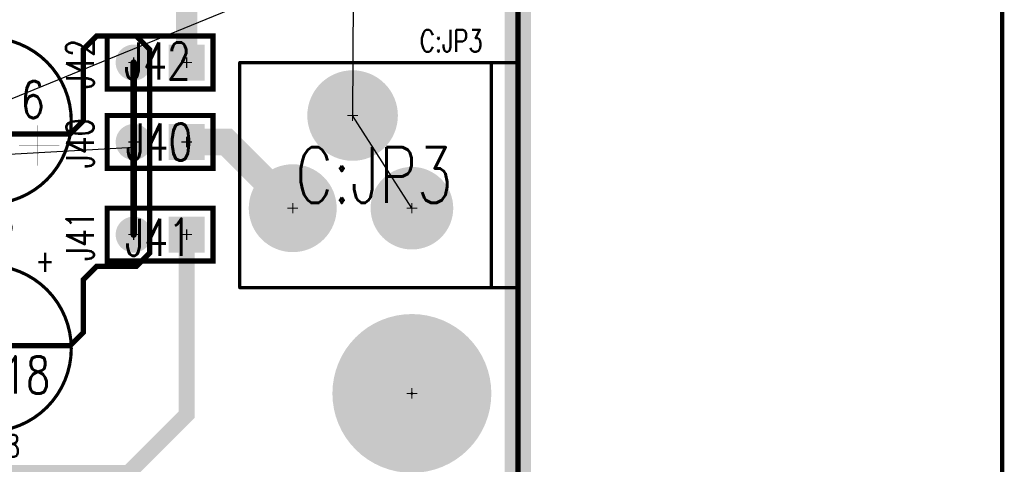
# Model space of a CAD drawing. Extents: x -7.2 to 18.3, y -5.6 to 10.9.
# Tile 94 of 112: x 10 to 11.8, y -0.1 to 0.7. Entities that reach past the tile are written whole.
import ezdxf

# ---------------------------------------------------------------- set-up
doc = ezdxf.new("R2010")
doc.units = 0
for name, pattern in [('SIG_16', [2, 1, 1]), ('SIG_19', [2, 1, 1]), ('SIG_283', [2, 1, 1]), ('SIG_295', [2, 1, 1]), ('SIG_296', [2, 1, 1])]:
    doc.linetypes.add(name, pattern=pattern)
for name, color, linetype in [('2D_LINE_02', 112, 'CONTINUOUS'), ('2D_LINE_116', 255, 'CONTINUOUS'), ('BOARD_OUTLINE_00', 254, 'CONTINUOUS'), ('COPPER_01', 1, 'CONTINUOUS'), ('DRIL_NPLTE_THRU_01', 16, 'CONTINUOUS'), ('DRIL_NPLTE_THRU_03', 146, 'CONTINUOUS'), ('DRIL_NPLTE_THRU_04', 176, 'CONTINUOUS'), ('DRIL_PLTE_THRU_01', 16, 'CONTINUOUS'), ('DRIL_PLTE_THRU_03', 146, 'CONTINUOUS'), ('DRIL_PLTE_THRU_04', 176, 'CONTINUOUS'), ('DRIL_SYMBOL', 254, 'CONTINUOUS'), ('LINK_00', 2, 'CONTINUOUS'), ('PADS_BOT', 5, 'CONTINUOUS'), ('PADS_INNER', 1, 'CONTINUOUS'), ('PADS_TOP', 1, 'CONTINUOUS'), ('PADS_XR_131', 3, 'CONTINUOUS'), ('PADS_XR_132', 6, 'CONTINUOUS'), ('PART_NAME_123', 255, 'CONTINUOUS'), ('PART_NAME_129', 2, 'CONTINUOUS'), ('PART_TOP_2DLINE_123', 255, 'CONTINUOUS'), ('PART_TOP_2DLINE_129', 2, 'CONTINUOUS'), ('PART_TOP_TEXT_123', 255, 'CONTINUOUS'), ('TRACE_01', 1, 'CONTINUOUS'), ('TRACE_04', 5, 'CONTINUOUS')]:
    doc.layers.add(name, color=color, linetype=linetype)
doc.styles.add('W0$001', font='simplex', dxfattribs={"width": 0.75})
doc.styles.add('W0$006', font='simplex', dxfattribs={"width": 0.75})
doc.styles.add('W0$008', font='simplex', dxfattribs={"width": 0.75})

# ---------------------------------------------------------------- blocks, each defined once
blk = doc.blocks.new('BOARD_1')
at = {"layer": 'BOARD_OUTLINE_00', "const_width": 0.01}
blk.add_lwpolyline([(-2.0303, 2.4627), (9.0698, 2.4627), (9.0698, -5.5373), (-2.0303, -5.5373)], close=True, dxfattribs=at)
blk = doc.blocks.new('DRAWING_7')
at = {"layer": '2D_LINE_116', "const_width": 0.008}
blk.add_lwpolyline([(-6.1542, 0), (7.2, 0), (7.2, 12.6876), (-6.1542, 12.6876)], close=True, dxfattribs=at)
blk = doc.blocks.new('DRAWING_275')
at = {"layer": '2D_LINE_02', "const_width": 0.05}
blk.add_lwpolyline([(-2.0303, 2.4627), (9.0698, 2.4627), (9.0698, -5.5373), (-2.0303, -5.5373)], close=True, dxfattribs=at)
blk = doc.blocks.new('SMOOTH_0$01')
at = {"const_width": 0.005}
blk.add_lwpolyline([(-0.0025, 0, 1), (0.0025, 0, 1)], format="xyb", close=True, dxfattribs=at)
blk = doc.blocks.new('COPPER_307')
at = {"layer": 'COPPER_01', "const_width": 0.01}
blk.add_lwpolyline([(0, -0.025), (0.025, 0), (0.2499, 0), (0.2749, 0.025), (0.2749, 0.16), (0.2999, 0.185), (0.3749, 0.185), (0.3999, 0.16), (0.3999, -0.225), (0.3749, -0.25), (0.2999, -0.25), (0.2749, -0.275), (0.2749, -0.375), (0.2499, -0.4), (-0.355, -0.4), (-0.38, -0.375), (-0.38, -0.36), (-0.405, -0.335), (-0.545, -0.335), (-0.57, -0.31), (-0.57, -0.23), (-0.545, -0.205), (-0.025, -0.205), (0, -0.18)], close=True, dxfattribs=at)
at = {"layer": 'COPPER_01'}
for p in [(0.2999, 0.185), (0.3749, 0.185), (0.2749, 0.16), (0.3999, 0.16), (0.2749, 0.025), (0.025, 0), (0.2499, 0), (0, -0.025), (0, -0.18), (-0.545, -0.205), (-0.025, -0.205), (0.3999, -0.225), (-0.57, -0.23), (0.2999, -0.25), (0.3749, -0.25), (0.2749, -0.275), (-0.57, -0.31), (-0.545, -0.335), (-0.405, -0.335), (-0.38, -0.36), (-0.38, -0.375), (0.2749, -0.375), (-0.355, -0.4), (0.2499, -0.4)]:
    blk.add_blockref('SMOOTH_0$01', p, dxfattribs=at)
blk = doc.blocks.new('SMOOTH_0$001')
at = {"const_width": 0.0005}
blk.add_lwpolyline([(-0.00025, 0, 1), (0.00025, 0, 1)], format="xyb", close=True, dxfattribs=at)
blk = doc.blocks.new('PART_BODY_TOP_341')
at = {"layer": 'PART_TOP_2DLINE_123', "const_width": 0.006}
blk.add_lwpolyline([(0.157, -0.065, 1), (-0.157, -0.065, 1)], format="xyb", close=True, dxfattribs=at)
at = {"layer": 'PART_TOP_2DLINE_129', "const_width": 0.001}
blk.add_lwpolyline([(0.157, -0.065, 1), (-0.157, -0.065, 1)], format="xyb", close=True, dxfattribs=at)
for points in [[(-0.094, 0.019), (-0.094, -0.056)], [(-0.059, -0.019), (-0.134, -0.019)]]:
    blk.add_lwpolyline(points, dxfattribs=at)
at = {"layer": 'PART_TOP_2DLINE_129'}
for p in [(-0.094, 0.019), (-0.134, -0.019), (-0.059, -0.019), (-0.094, -0.056)]:
    blk.add_blockref('SMOOTH_0$001', p, dxfattribs=at)
at = {"layer": 'PART_TOP_TEXT_123', "style": 'W0$006', "text_generation_flag": 2, "width": 0.75}
blk.add_text('+', height=0.042, dxfattribs=at).set_placement((0.125, 0.08))
blk = doc.blocks.new('DRIL_SYMBOL_0$04')
at = {"layer": 'DRIL_SYMBOL', "const_width": 0.002}
for points in [[(-0.01, 0), (0.01, 0)], [(0, -0.01), (0, 0.01)]]:
    blk.add_lwpolyline(points, dxfattribs=at)
blk = doc.blocks.new('DRIL_HOLE_0$04')
at = {"const_width": 0.02}
blk.add_lwpolyline([(-0.01, 0, 1), (0.01, 0, 1)], format="xyb", close=True, dxfattribs=at)
blk.add_blockref('DRIL_SYMBOL_0$04', (0, 0))
blk = doc.blocks.new('PAD_16')
at = {"const_width": 0.039}
blk.add_lwpolyline([(0, -0.0195, 1), (0, 0.0195, 1)], format="xyb", close=True, dxfattribs=at)
blk = doc.blocks.new('PAD_17')
at = {"const_width": 0.078}
blk.add_lwpolyline([(-0.039, 0), (0.039, 0)], dxfattribs=at)
blk = doc.blocks.new('PAD_18')
at = {"const_width": 0.084}
blk.add_lwpolyline([(-0.042, 0), (0.042, 0)], dxfattribs=at)
blk = doc.blocks.new('STK_TOP_18')
at = {"layer": 'DRIL_PLTE_THRU_01'}
blk.add_blockref('DRIL_HOLE_0$04', (0, 0), dxfattribs=at)
at = {"layer": 'DRIL_PLTE_THRU_03'}
blk.add_blockref('DRIL_HOLE_0$04', (0, 0), dxfattribs=at)
at = {"layer": 'DRIL_PLTE_THRU_04'}
blk.add_blockref('DRIL_HOLE_0$04', (0, 0), dxfattribs=at)
at = {"layer": 'PADS_BOT'}
blk.add_blockref('PAD_17', (0, 0), dxfattribs=at)
at = {"layer": 'PADS_INNER'}
blk.add_blockref('PAD_16', (0, 0), dxfattribs=at)
at = {"layer": 'PADS_TOP'}
blk.add_blockref('PAD_17', (0, 0), dxfattribs=at)
at = {"layer": 'PADS_XR_131'}
blk.add_blockref('PAD_18', (0, 0), dxfattribs=at)
at = {"layer": 'PADS_XR_132'}
blk.add_blockref('PAD_18', (0, 0), dxfattribs=at)
blk = doc.blocks.new('PAD_19')
at = {"const_width": 0.042}
blk.add_lwpolyline([(0, -0.021, 1), (0, 0.021, 1)], format="xyb", close=True, dxfattribs=at)
blk = doc.blocks.new('STK_TOP_17')
at = {"layer": 'DRIL_PLTE_THRU_01'}
blk.add_blockref('DRIL_HOLE_0$04', (0, 0), dxfattribs=at)
at = {"layer": 'DRIL_PLTE_THRU_03'}
blk.add_blockref('DRIL_HOLE_0$04', (0, 0), dxfattribs=at)
at = {"layer": 'DRIL_PLTE_THRU_04'}
blk.add_blockref('DRIL_HOLE_0$04', (0, 0), dxfattribs=at)
at = {"layer": 'PADS_BOT'}
blk.add_blockref('PAD_16', (0, 0), dxfattribs=at)
at = {"layer": 'PADS_INNER'}
blk.add_blockref('PAD_16', (0, 0), dxfattribs=at)
at = {"layer": 'PADS_TOP'}
blk.add_blockref('PAD_16', (0, 0), dxfattribs=at)
at = {"layer": 'PADS_XR_131'}
blk.add_blockref('PAD_19', (0, 0), dxfattribs=at)
at = {"layer": 'PADS_XR_132'}
blk.add_blockref('PAD_19', (0, 0), dxfattribs=at)
blk = doc.blocks.new('SYM_TOP_14')
for name, p in [('PART_BODY_TOP_341', (0, 0)), ('STK_TOP_18', (0, 0)), ('STK_TOP_17', (0, -0.138))]:
    blk.add_blockref(name, p)
blk = doc.blocks.new('PART_TOP_191')
blk.add_blockref('SYM_TOP_14', (0, 0))
at = {"layer": 'PART_NAME_123', "style": 'W0$006', "width": 0.75}
blk.add_text('C:C18', height=0.042, dxfattribs=at).set_placement((-0.0641, -0.2699))
at = {"layer": 'PART_NAME_129', "style": 'W0$001', "width": 0.75}
blk.add_text('C:C18', height=0.07, dxfattribs=at).set_placement((-0.0901, -0.1499))
blk = doc.blocks.new('PART_TOP_192')
blk.add_blockref('SYM_TOP_14', (0, 0))
at = {"layer": 'PART_NAME_123', "style": 'W0$006', "width": 0.75}
blk.add_text('C:C16', height=0.042, rotation=180, dxfattribs=at).set_placement((0.0761, 0.1499))
at = {"layer": 'PART_NAME_129', "style": 'W0$001', "width": 0.75}
blk.add_text('C:C16', height=0.07, rotation=180, dxfattribs=at).set_placement((0.1001, -0.0701))
blk = doc.blocks.new('SMOOTH_0$006')
at = {"const_width": 0.003}
blk.add_lwpolyline([(-0.0015, 0, 1), (0.0015, 0, 1)], format="xyb", close=True, dxfattribs=at)
blk = doc.blocks.new('PART_BODY_TOP_342')
at = {"layer": 'PART_TOP_2DLINE_123', "const_width": 0.006}
for points in [[(-0.2, 0.15), (0.325, 0.15)], [(-0.2, -0.275), (-0.2, 0.15)], [(-0.15, 0.15), (-0.15, -0.275)], [(0.325, 0.15), (0.325, -0.275)], [(0.325, -0.275), (-0.2, -0.275)]]:
    blk.add_lwpolyline(points, dxfattribs=at)
at = {"layer": 'PART_TOP_2DLINE_129', "const_width": 0.001}
for points in [[(-0.2, -0.275), (-0.2, 0.15)], [(-0.2, 0.15), (0.325, 0.15)], [(-0.15, 0.15), (-0.15, -0.275)], [(0.325, 0.15), (0.325, -0.275)], [(0.325, -0.275), (-0.2, -0.275)]]:
    blk.add_lwpolyline(points, dxfattribs=at)
at = {"layer": 'PART_TOP_2DLINE_123'}
for p in [(-0.2, 0.15), (-0.2, 0.15), (-0.15, 0.15), (0.325, 0.15), (0.325, 0.15), (-0.2, -0.275), (-0.2, -0.275), (-0.15, -0.275), (0.325, -0.275), (0.325, -0.275)]:
    blk.add_blockref('SMOOTH_0$006', p, dxfattribs=at)
at = {"layer": 'PART_TOP_2DLINE_129'}
for p in [(-0.2, 0.15), (-0.2, 0.15), (-0.15, 0.15), (0.325, 0.15), (0.325, 0.15), (-0.2, -0.275), (-0.2, -0.275), (-0.15, -0.275), (0.325, -0.275), (0.325, -0.275)]:
    blk.add_blockref('SMOOTH_0$001', p, dxfattribs=at)
blk = doc.blocks.new('DRIL_SYMBOL_0$11')
at = {"layer": 'DRIL_SYMBOL', "const_width": 0.002}
for points in [[(-0.01, 0), (0.01, 0)], [(0, -0.01), (0, 0.01)]]:
    blk.add_lwpolyline(points, dxfattribs=at)
blk = doc.blocks.new('DRIL_HOLE_0$11')
at = {"const_width": 0.055}
blk.add_lwpolyline([(-0.0275, 0, 1), (0.0275, 0, 1)], format="xyb", close=True, dxfattribs=at)
blk.add_blockref('DRIL_SYMBOL_0$11', (0, 0))
blk = doc.blocks.new('PAD_20')
at = {"const_width": 0.075}
blk.add_lwpolyline([(0, -0.0375, 1), (0, 0.0375, 1)], format="xyb", close=True, dxfattribs=at)
blk = doc.blocks.new('PAD_23')
at = {"const_width": 0.078}
blk.add_lwpolyline([(0, -0.039, 1), (0, 0.039, 1)], format="xyb", close=True, dxfattribs=at)
blk = doc.blocks.new('STK_TOP_20')
at = {"layer": 'DRIL_PLTE_THRU_01'}
blk.add_blockref('DRIL_HOLE_0$11', (0, 0), dxfattribs=at)
at = {"layer": 'DRIL_PLTE_THRU_03'}
blk.add_blockref('DRIL_HOLE_0$11', (0, 0), dxfattribs=at)
at = {"layer": 'DRIL_PLTE_THRU_04'}
blk.add_blockref('DRIL_HOLE_0$11', (0, 0), dxfattribs=at)
at = {"layer": 'PADS_BOT'}
blk.add_blockref('PAD_20', (0, 0), dxfattribs=at)
at = {"layer": 'PADS_INNER'}
blk.add_blockref('PAD_20', (0, 0), dxfattribs=at)
at = {"layer": 'PADS_TOP'}
blk.add_blockref('PAD_20', (0, 0), dxfattribs=at)
at = {"layer": 'PADS_XR_131'}
blk.add_blockref('PAD_23', (0, 0), dxfattribs=at)
at = {"layer": 'PADS_XR_132'}
blk.add_blockref('PAD_23', (0, 0), dxfattribs=at)
blk = doc.blocks.new('DRIL_SYMBOL_0$124')
at = {"layer": 'DRIL_SYMBOL', "const_width": 0.002}
for points in [[(-0.01, 0), (0.01, 0)], [(0, -0.01), (0, 0.01)]]:
    blk.add_lwpolyline(points, dxfattribs=at)
blk = doc.blocks.new('DRIL_HOLE_0$124')
at = {"const_width": 0.062}
blk.add_lwpolyline([(-0.031, 0, 1), (0.031, 0, 1)], format="xyb", close=True, dxfattribs=at)
blk.add_blockref('DRIL_SYMBOL_0$124', (0, 0))
blk = doc.blocks.new('PAD_26')
at = {"const_width": 0.08}
blk.add_lwpolyline([(0, -0.04, 1), (0, 0.04, 1)], format="xyb", close=True, dxfattribs=at)
blk = doc.blocks.new('PAD_28')
at = {"const_width": 0.083}
blk.add_lwpolyline([(0, -0.0415, 1), (0, 0.0415, 1)], format="xyb", close=True, dxfattribs=at)
blk = doc.blocks.new('STK_TOP_21')
at = {"layer": 'DRIL_PLTE_THRU_01'}
blk.add_blockref('DRIL_HOLE_0$124', (0, 0), dxfattribs=at)
at = {"layer": 'DRIL_PLTE_THRU_03'}
blk.add_blockref('DRIL_HOLE_0$124', (0, 0), dxfattribs=at)
at = {"layer": 'DRIL_PLTE_THRU_04'}
blk.add_blockref('DRIL_HOLE_0$124', (0, 0), dxfattribs=at)
at = {"layer": 'PADS_BOT'}
blk.add_blockref('PAD_26', (0, 0), dxfattribs=at)
at = {"layer": 'PADS_INNER'}
blk.add_blockref('PAD_26', (0, 0), dxfattribs=at)
at = {"layer": 'PADS_TOP'}
blk.add_blockref('PAD_26', (0, 0), dxfattribs=at)
at = {"layer": 'PADS_XR_131'}
blk.add_blockref('PAD_28', (0, 0), dxfattribs=at)
at = {"layer": 'PADS_XR_132'}
blk.add_blockref('PAD_28', (0, 0), dxfattribs=at)
blk = doc.blocks.new('PAD_29')
at = {"const_width": 0.0825}
blk.add_lwpolyline([(0, -0.04125, 1), (0, 0.04125, 1)], format="xyb", close=True, dxfattribs=at)
blk = doc.blocks.new('PAD_31')
at = {"const_width": 0.0855}
blk.add_lwpolyline([(0, -0.04275, 1), (0, 0.04275, 1)], format="xyb", close=True, dxfattribs=at)
blk = doc.blocks.new('STK_TOP_19')
at = {"layer": 'DRIL_PLTE_THRU_01'}
blk.add_blockref('DRIL_HOLE_0$11', (0, 0), dxfattribs=at)
at = {"layer": 'DRIL_PLTE_THRU_03'}
blk.add_blockref('DRIL_HOLE_0$11', (0, 0), dxfattribs=at)
at = {"layer": 'DRIL_PLTE_THRU_04'}
blk.add_blockref('DRIL_HOLE_0$11', (0, 0), dxfattribs=at)
at = {"layer": 'PADS_BOT'}
blk.add_blockref('PAD_29', (0, 0), dxfattribs=at)
at = {"layer": 'PADS_INNER'}
blk.add_blockref('PAD_29', (0, 0), dxfattribs=at)
at = {"layer": 'PADS_TOP'}
blk.add_blockref('PAD_29', (0, 0), dxfattribs=at)
at = {"layer": 'PADS_XR_131'}
blk.add_blockref('PAD_31', (0, 0), dxfattribs=at)
at = {"layer": 'PADS_XR_132'}
blk.add_blockref('PAD_31', (0, 0), dxfattribs=at)
blk = doc.blocks.new('SYM_TOP_15')
for name, p in [('PART_BODY_TOP_342', (0, 0)), ('STK_TOP_20', (0, 0)), ('STK_TOP_21', (0.225, 0)), ('STK_TOP_19', (0.112, -0.175))]:
    blk.add_blockref(name, p)
blk = doc.blocks.new('PART_TOP_196')
blk.add_blockref('SYM_TOP_15', (0, 0))
at = {"layer": 'PART_NAME_123', "style": 'W0$006', "width": 0.75}
blk.add_text('C:JP3', height=0.042, rotation=180, dxfattribs=at).set_placement((-0.0149, -0.2951))
at = {"layer": 'PART_NAME_129', "style": 'W0$001', "width": 0.75}
blk.add_text('C:JP3', height=0.105, rotation=180, dxfattribs=at).set_placement((0.2201, -0.0101))
blk = doc.blocks.new('DRIL_SYMBOL_0$18')
at = {"layer": 'DRIL_SYMBOL', "const_width": 0.002}
for points in [[(-0.01, 0), (0.01, 0)], [(0, -0.01), (0, 0.01)]]:
    blk.add_lwpolyline(points, dxfattribs=at)
blk = doc.blocks.new('DRIL_HOLE_0$18')
at = {"const_width": 0.09}
blk.add_lwpolyline([(-0.045, 0, 1), (0.045, 0, 1)], format="xyb", close=True, dxfattribs=at)
blk.add_blockref('DRIL_SYMBOL_0$18', (0, 0))
blk = doc.blocks.new('PAD_70')
at = {"const_width": 0.0025}
blk.add_lwpolyline([(0, -0.00125, 1), (0, 0.00125, 1)], format="xyb", close=True, dxfattribs=at)
blk = doc.blocks.new('PAD_137')
at = {"const_width": 0.15}
blk.add_lwpolyline([(0, -0.075, 1), (0, 0.075, 1)], format="xyb", close=True, dxfattribs=at)
blk = doc.blocks.new('STK_TOP_78')
at = {"layer": 'DRIL_NPLTE_THRU_01'}
blk.add_blockref('DRIL_HOLE_0$18', (0, 0), dxfattribs=at)
at = {"layer": 'DRIL_NPLTE_THRU_03'}
blk.add_blockref('DRIL_HOLE_0$18', (0, 0), dxfattribs=at)
at = {"layer": 'DRIL_NPLTE_THRU_04'}
blk.add_blockref('DRIL_HOLE_0$18', (0, 0), dxfattribs=at)
at = {"layer": 'PADS_BOT'}
blk.add_blockref('PAD_70', (0, 0), dxfattribs=at)
at = {"layer": 'PADS_INNER'}
blk.add_blockref('PAD_70', (0, 0), dxfattribs=at)
at = {"layer": 'PADS_TOP'}
blk.add_blockref('PAD_70', (0, 0), dxfattribs=at)
at = {"layer": 'PADS_XR_131'}
blk.add_blockref('PAD_137', (0, 0), dxfattribs=at)
at = {"layer": 'PADS_XR_132'}
blk.add_blockref('PAD_137', (0, 0), dxfattribs=at)
blk = doc.blocks.new('SYM_TOP_64')
blk.add_blockref('STK_TOP_78', (-0.0001, 0.0001))
blk = doc.blocks.new('PART_TOP_454')
blk.add_blockref('SYM_TOP_64', (0, 0))
blk = doc.blocks.new('PART_BODY_TOP_340')
at = {"layer": 'PART_TOP_2DLINE_123', "const_width": 0.01}
blk.add_lwpolyline([(-0.05, -0.05), (-0.05, 0.05), (0.15, 0.05), (0.15, -0.05), (-0.05, -0.05)], dxfattribs=at)
at = {"layer": 'PART_TOP_2DLINE_129', "const_width": 0.001}
blk.add_lwpolyline([(-0.05, -0.05), (-0.05, 0.05), (0.15, 0.05), (0.15, -0.05), (-0.05, -0.05)], dxfattribs=at)
at = {"layer": 'PART_TOP_2DLINE_123'}
for p in [(-0.05, 0.05), (0.15, 0.05), (-0.05, -0.05), (-0.05, -0.05), (0.15, -0.05)]:
    blk.add_blockref('SMOOTH_0$01', p, dxfattribs=at)
at = {"layer": 'PART_TOP_2DLINE_129'}
for p in [(-0.05, 0.05), (0.15, 0.05), (-0.05, -0.05), (-0.05, -0.05), (0.15, -0.05)]:
    blk.add_blockref('SMOOTH_0$001', p, dxfattribs=at)
blk = doc.blocks.new('DRIL_SYMBOL_0$042')
at = {"layer": 'DRIL_SYMBOL', "const_width": 0.002}
for points in [[(-0.01, 0), (0.01, 0)], [(0, -0.01), (0, 0.01)]]:
    blk.add_lwpolyline(points, dxfattribs=at)
blk = doc.blocks.new('DRIL_HOLE_0$042')
at = {"const_width": 0.021}
blk.add_lwpolyline([(-0.0105, 0, 1), (0.0105, 0, 1)], format="xyb", close=True, dxfattribs=at)
blk.add_blockref('DRIL_SYMBOL_0$042', (0, 0))
blk = doc.blocks.new('PAD_39')
at = {"const_width": 0.031}
blk.add_lwpolyline([(0, -0.0155, 1), (0, 0.0155, 1)], format="xyb", close=True, dxfattribs=at)
blk = doc.blocks.new('PAD_40')
at = {"const_width": 0.062}
blk.add_lwpolyline([(-0.031, 0), (0.031, 0)], dxfattribs=at)
blk = doc.blocks.new('PAD_41')
at = {"const_width": 0.068}
blk.add_lwpolyline([(-0.034, 0), (0.034, 0)], dxfattribs=at)
blk = doc.blocks.new('STK_TOP_15')
at = {"layer": 'DRIL_PLTE_THRU_01'}
blk.add_blockref('DRIL_HOLE_0$042', (0, 0), dxfattribs=at)
at = {"layer": 'DRIL_PLTE_THRU_03'}
blk.add_blockref('DRIL_HOLE_0$042', (0, 0), dxfattribs=at)
at = {"layer": 'DRIL_PLTE_THRU_04'}
blk.add_blockref('DRIL_HOLE_0$042', (0, 0), dxfattribs=at)
at = {"layer": 'PADS_BOT'}
blk.add_blockref('PAD_40', (0, 0), dxfattribs=at)
at = {"layer": 'PADS_INNER'}
blk.add_blockref('PAD_39', (0, 0), dxfattribs=at)
at = {"layer": 'PADS_TOP'}
blk.add_blockref('PAD_40', (0, 0), dxfattribs=at)
at = {"layer": 'PADS_XR_131'}
blk.add_blockref('PAD_41', (0, 0), dxfattribs=at)
at = {"layer": 'PADS_XR_132'}
blk.add_blockref('PAD_41', (0, 0), dxfattribs=at)
blk = doc.blocks.new('PAD_43')
at = {"const_width": 0.034}
blk.add_lwpolyline([(0, -0.017, 1), (0, 0.017, 1)], format="xyb", close=True, dxfattribs=at)
blk = doc.blocks.new('STK_TOP_16')
at = {"layer": 'DRIL_PLTE_THRU_01'}
blk.add_blockref('DRIL_HOLE_0$042', (0, 0), dxfattribs=at)
at = {"layer": 'DRIL_PLTE_THRU_03'}
blk.add_blockref('DRIL_HOLE_0$042', (0, 0), dxfattribs=at)
at = {"layer": 'DRIL_PLTE_THRU_04'}
blk.add_blockref('DRIL_HOLE_0$042', (0, 0), dxfattribs=at)
at = {"layer": 'PADS_BOT'}
blk.add_blockref('PAD_39', (0, 0), dxfattribs=at)
at = {"layer": 'PADS_INNER'}
blk.add_blockref('PAD_39', (0, 0), dxfattribs=at)
at = {"layer": 'PADS_TOP'}
blk.add_blockref('PAD_39', (0, 0), dxfattribs=at)
at = {"layer": 'PADS_XR_131'}
blk.add_blockref('PAD_43', (0, 0), dxfattribs=at)
at = {"layer": 'PADS_XR_132'}
blk.add_blockref('PAD_43', (0, 0), dxfattribs=at)
blk = doc.blocks.new('SYM_TOP_13')
for name, p in [('PART_BODY_TOP_340', (0, 0)), ('STK_TOP_15', (0, 0)), ('STK_TOP_16', (0.1, 0))]:
    blk.add_blockref(name, p)
blk = doc.blocks.new('PART_TOP_553')
blk.add_blockref('SYM_TOP_13', (0, 0))
at = {"layer": 'PART_NAME_123', "style": 'W0$008', "width": 0.75}
blk.add_text('J40', height=0.0525, rotation=270, dxfattribs=at).set_placement((0.175, 0.05))
at = {"layer": 'PART_NAME_129', "style": 'W0$001', "width": 0.75}
blk.add_text('J40', height=0.07, rotation=180, dxfattribs=at).set_placement((0.115, 0.035))
blk = doc.blocks.new('PART_TOP_554')
blk.add_blockref('SYM_TOP_13', (0, 0))
at = {"layer": 'PART_NAME_123', "style": 'W0$008', "width": 0.75}
blk.add_text('J41', height=0.0525, rotation=270, dxfattribs=at).set_placement((0.175, 0.05))
at = {"layer": 'PART_NAME_129', "style": 'W0$001', "width": 0.75}
blk.add_text('J41', height=0.07, rotation=180, dxfattribs=at).set_placement((0.116, 0.04))
blk = doc.blocks.new('PART_TOP_555')
blk.add_blockref('SYM_TOP_13', (0, 0))
at = {"layer": 'PART_NAME_123', "style": 'W0$008', "width": 0.75}
blk.add_text('J42', height=0.0525, rotation=270, dxfattribs=at).set_placement((0.175, 0.05))
at = {"layer": 'PART_NAME_129', "style": 'W0$001', "width": 0.75}
blk.add_text('J42', height=0.07, rotation=180, dxfattribs=at).set_placement((0.118, 0.032))
blk = doc.blocks.new('SMOOTH_0$012')
at = {"const_width": 0.006}
blk.add_lwpolyline([(-0.003, 0, 1), (0.003, 0, 1)], format="xyb", close=True, dxfattribs=at)
blk = doc.blocks.new('SMOOTH_0$05')
at = {"const_width": 0.025}
blk.add_lwpolyline([(-0.0125, 0, 1), (0.0125, 0, 1)], format="xyb", close=True, dxfattribs=at)
blk = doc.blocks.new('SMOOTH_0$04')
at = {"const_width": 0.02}
blk.add_lwpolyline([(-0.01, 0, 1), (0.01, 0, 1)], format="xyb", close=True, dxfattribs=at)
blk = doc.blocks.new('SMOOTH_0$03')
at = {"const_width": 0.015}
blk.add_lwpolyline([(-0.0075, 0, 1), (0.0075, 0, 1)], format="xyb", close=True, dxfattribs=at)

msp = doc.modelspace()

# ---------------------------------------------------------------- linework, layer by layer
at = {"layer": 'LINK_00', "linetype": 'SIG_16'}
for p, q in [((9.5501, 0.3949), (10.66, 0.85)), ((10.59, 0.85), (10.5882, 0.5249)), ((10.7002, 0.3499), (10.5882, 0.5249))]:
    msp.add_line(p, q, dxfattribs=at)
at = {"layer": 'LINK_00', "linetype": 'SIG_19'}
msp.add_line((9.9002, 0.4499), (10.175, 0.465), dxfattribs=at)
at = {"layer": 'TRACE_01', "linetype": 'SIG_19', "const_width": 0.012}
for points in [[(10.175, 0.465), (10.175, 0.625)], [(10.175, 0.465), (10.175, 0.49)], [(10.175, 0.3), (10.175, 0.49)], [(10.175, 0.465), (10.175, 0.475)]]:
    msp.add_lwpolyline(points, dxfattribs=at)
at = {"layer": 'TRACE_01', "linetype": 'SIG_283', "const_width": 0.05}
msp.add_lwpolyline([(10.4752, 0.3499), (10.3501, 0.475), (10.275, 0.475)], dxfattribs=at)
at = {"layer": 'TRACE_04', "linetype": 'SIG_295', "const_width": 0.04}
msp.add_lwpolyline([(10.0302, 1.1849), (10.16, 1.1849), (10.275, 1.0699), (10.275, 0.625)], dxfattribs=at)
at = {"layer": 'TRACE_04', "linetype": 'SIG_296', "const_width": 0.03}
msp.add_lwpolyline([(0.005, 1.14), (0.35, 0.795), (0.35, -0.045), (0.455, -0.15), (10.165, -0.15), (10.275, -0.04), (10.275, 0.3)], dxfattribs=at)

# ---------------------------------------------------------------- block references
for name, p in [('DRAWING_7', (4.6143, -3.6427)), ('DRAWING_275', (1.8304, 5.3372)), ('BOARD_1', (1.8304, 5.3372)), ('PART_TOP_191', (9.9002, 0.1499)), ('PART_TOP_454', (10.7002, -0.0001))]:
    msp.add_blockref(name, p)
at = {"rotation": 180}
for name, p in [('PART_TOP_196', (10.7002, 0.3499)), ('PART_TOP_192', (9.9002, 0.4499)), ('PART_TOP_555', (10.275, 0.625)), ('PART_TOP_553', (10.275, 0.475)), ('PART_TOP_554', (10.275, 0.3))]:
    msp.add_blockref(name, p, dxfattribs=at)
at = {"linetype": 'SIG_19'}
msp.add_blockref('COPPER_307', (9.8051, 0.49), dxfattribs=at)
at = {"layer": 'TRACE_01'}
for name, p in [('SMOOTH_0$012', (10.175, 0.625)), ('SMOOTH_0$012', (10.175, 0.49)), ('SMOOTH_0$012', (10.175, 0.49)), ('SMOOTH_0$05', (10.275, 0.475)), ('SMOOTH_0$05', (10.3501, 0.475)), ('SMOOTH_0$012', (10.175, 0.475)), ('SMOOTH_0$012', (10.175, 0.465)), ('SMOOTH_0$012', (10.175, 0.465)), ('SMOOTH_0$012', (10.175, 0.465)), ('SMOOTH_0$05', (10.4752, 0.3499)), ('SMOOTH_0$012', (10.175, 0.3))]:
    msp.add_blockref(name, p, dxfattribs=at)
at = {"layer": 'TRACE_04'}
for name, p in [('SMOOTH_0$04', (10.275, 0.625)), ('SMOOTH_0$03', (10.275, 0.3)), ('SMOOTH_0$03', (10.275, -0.04))]:
    msp.add_blockref(name, p, dxfattribs=at)

doc.saveas('drawing.dxf')
